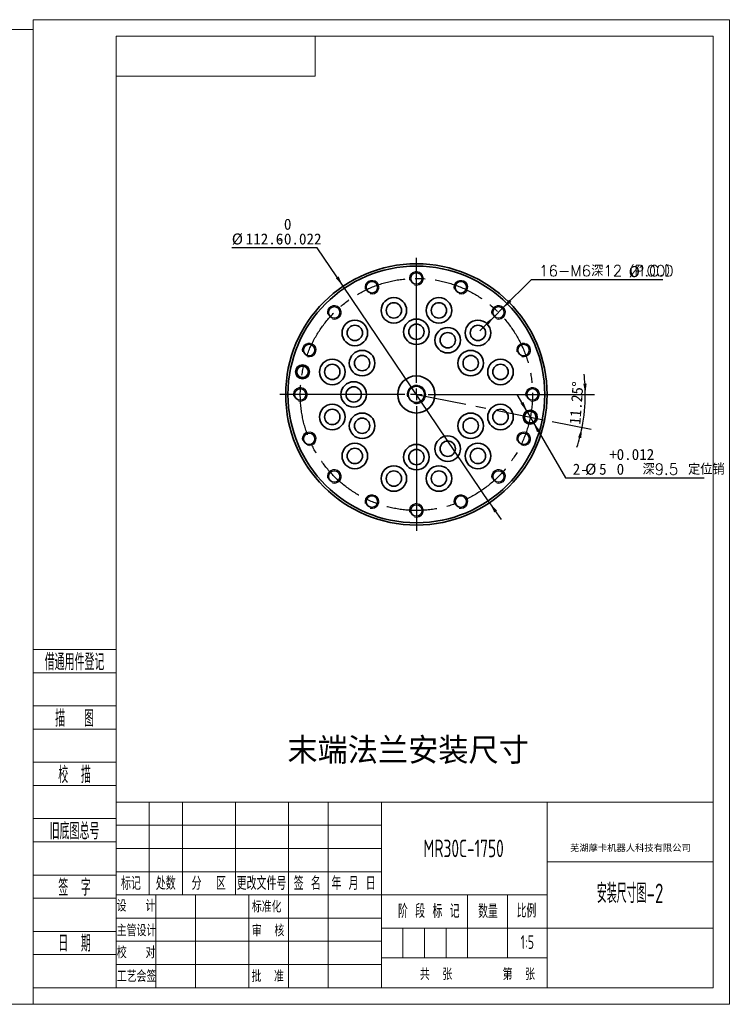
# Model space of a CAD drawing. Header units: millimetres. Extents: x 7702 to 16913, y -3294 to 4428.
# Tile 76 of 89: x 15249 to 16316, y -3294 to -1809. Entities that reach past the tile are written whole.
import ezdxf
from ezdxf.enums import TextEntityAlignment as Align

# ---------------------------------------------------------------- set-up
doc = ezdxf.new("R2010")
doc.units = ezdxf.units.MM
doc.header["$LTSCALE"] = 6
doc.linetypes.add('CENTER', pattern=[50.8, 31.75, -6.35, 6.35, -6.35])
doc.linetypes.add('CENTERX2', pattern=[20.32, 12.7, -2.54, 2.54, -2.54])
for name, color, linetype, lineweight in [('1轮廓实线层', 7, 'Continuous', 18), ('2细线层', 4, 'Continuous', 13), ('6文字层', 3, 'Continuous', 13), ('L2', 6, 'Continuous', 13), ('图框层', 7, 'Continuous', 18)]:
    doc.layers.add(name, color=color, linetype=linetype, lineweight=lineweight)
doc.layers.add('中心线层', color=1, linetype='CENTER')
doc.layers.add('标注层', color=150, linetype='Continuous')
doc.styles.add('PC_TEXTSTYLE', font='ISOCP.SHX', dxfattribs={"width": 0.707, "bigfont": 'GBCBIG.SHX'})
doc.styles.add('SLDTEXTSTYLE0', font='txt', dxfattribs={"bigfont": 'bigfont'})
doc.styles.add('SLDTEXTSTYLE1', font='txt')
doc.styles.add('仿宋体', font='txt')
doc.styles.add('标准汉字', font='gbenor.shx', dxfattribs={"bigfont": 'gbcbig.shx'})

# ---------------------------------------------------------------- blocks, each defined once
blk = doc.blocks.new('ZwmFrameMain_1_A4^_^无分区图框^_^landscape')
at = {"layer": '2细线层'}
for p, q in [((272, 205), (-25, 205)), ((272, 205), (272, -5)), ((-25, -5), (272, -5))]:
    blk.add_line(p, q, dxfattribs=at)
blk = doc.blocks.new('ZwmFrameMain_2_A4^_^无分区图框^_^portrait')
at = {"layer": '1轮廓实线层'}
for p, q in [((0, 0), (0, 287)), ((180, 287), (0, 287)), ((180, 287), (180, 0)), ((0, 0), (180, 0))]:
    blk.add_line(p, q, dxfattribs=at)
at = {"layer": '2细线层'}
for p, q in [((-25, -5), (-25, 292)), ((185, 292), (-25, 292)), ((185, 292), (185, -5)), ((-25, -5), (185, -5))]:
    blk.add_line(p, q, dxfattribs=at)
blk = doc.blocks.new('ZwmFrameMain_2_纵向标题栏')
at = {"layer": '1轮廓实线层'}
for p, q in [((-180, 56), (0, 56)), ((-180, 0), (-180, 56))]:
    blk.add_line(p, q, dxfattribs=at)
at = {"layer": '2细线层', "color": 6, "linetype": 'Continuous'}
for p, q in [((-170, 28), (-170, 56)), ((-160, 28), (-160, 56)), ((-144, 28), (-144, 56)), ((-128, 0), (-128, 56)), ((-128, 28), (-128, 56)), ((-116, 0), (-116, 56)), ((-100, 0), (-100, 56)), ((-50, 0), (-50, 56)), ((-180, 49), (-100, 49)), ((-180, 42), (-100, 42)), ((-50, 38), (0, 38)), ((-180, 35), (-100, 35)), ((-180, 28), (-50, 28)), ((-168, 0), (-168, 28)), ((-156, 0), (-156, 28)), ((-74, 9), (-74, 28)), ((-62, 9), (-62, 28)), ((-180, 21), (-100, 21)), ((-100, 18), (0, 18)), ((-93.5, 9), (-93.5, 18)), ((-87, 9), (-87, 18)), ((-80.5, 9), (-80.5, 18)), ((-180, 14), (-100, 14)), ((-100, 9), (-50, 9)), ((-180, 7), (-100, 7))]:
    blk.add_line(p, q, dxfattribs=at)
at = {"layer": 'L2', "linetype": 'Continuous'}
blk.add_line((-140, 0), (-140, 28), dxfattribs=at)
at = {"layer": '6文字层', "color": 4, "linetype": 'Continuous', "insert": (-24.91, 42.09), "char_height": 2, "width": 55.1899, "attachment_point": 5, "style": '仿宋体'}
blk.add_mtext('芜湖藦卡机器人科技有限公司', dxfattribs=at)
at = {"layer": '6文字层', "color": 6, "style": '标准汉字'}
for s, insert, char_height, width, attachment_point in [('标记', (-175.5, 31.5), 4, 11.65, 5), ('处数', (-165.01, 31.5), 4, 11.45, 5), ('分  区', (-152.04, 31.5), 4, 19.1643, 5), ('更改文件号', (-136.14, 31.5), 4, 29.3, 5), ('签 名', (-122.34, 31.5), 4, 14.8571, 5), ('年 月 日', (-108.39, 31.5), 4, 23.9643, 5), ('设   计', (-173.97, 24.73), 3.5, 20.0562, 5), ('标准化', (-134.58, 24.45), 3.5, 15.4875, 5), ('阶 段 标 记', (-94.98, 21.04), 4.118, 30.425, 7), ('数量', (-70.82, 21), 4.118, 10.0187, 7), ('比例', (-59.23, 21.15), 4.118, 9.4062, 7), ('主管设计', (-173.82, 17.28), 3.5, 20.2125, 5), ('审  核', (-134.15, 17.23), 3.5, 16.4625, 5), ('校   对', (-173.93, 10.64), 3.5, 20.3187, 5), ('工艺会签', (-173.8, 3.47), 3.5, 20.3, 5), ('批  准', (-134.27, 3.47), 3.5, 16.5937, 5), ('共  张        第  张', (-88.37, 2.32), 3.5, 60.8437, 7)]:
    blk.add_mtext(s, dxfattribs=dict(at, insert=insert, char_height=char_height, width=width, attachment_point=attachment_point))
at = {"layer": '6文字层', "color": 4, "style": 'PC_TEXTSTYLE', "flags": 8}
for tag, height, width, p, p2 in [('产品名称或材料标记', 5.29, 0.911854, (-90.89, 39.38), (-59.53, 39.38)), ('图样名称', 5.88, 2.846512, (-48.82, 25.54), (-1.18, 25.54)), ('图样代号', 5.88, 2.86875, (-48.82, 6.64), (-1.18, 6.64))]:
    blk.add_attdef(tag, text='', height=height, dxfattribs=dict(at, width=width)).set_placement(p, p2, align=Align.FIT)
at = {"layer": '6文字层', "color": 6, "style": 'PC_TEXTSTYLE', "width": 9.241641, "flags": 8}
blk.add_attdef('设计', text='', height=2.5, rotation=359.5768, dxfattribs=at).set_placement((-166.76, 23.52), (-157.52, 23.45), align=Align.FIT)
at = {"layer": '6文字层', "color": 6, "style": 'PC_TEXTSTYLE', "flags": 8}
for tag, height, width, p, p2 in [('审核', 2.5, 2.542374, (-166.6, 16.66), (-157.7, 16.66)), ('重量', 4.12, 1.685865, (-72.82, 11.88), (-63.18, 11.88)), ('比例', 4.12, 1.699352, (-60.82, 11.71), (-51.18, 11.71))]:
    blk.add_attdef(tag, text='', height=height, dxfattribs=dict(at, width=width)).set_placement(p, p2, align=Align.FIT)
blk = doc.blocks.new('ZwmFrameMain_2_图样代号')
at = {"layer": '2细线层', "linetype": 'Continuous'}
for p in [(60, 0), (0, -12)]:
    blk.add_line(p, (60, -12), dxfattribs=at)
at = {"layer": '6文字层', "style": 'PC_TEXTSTYLE', "width": 2.827942}
blk.add_attdef('图样代号', text='', height=7, rotation=180, dxfattribs=at).set_placement((58.24, -2.4), (2.35, -2.4), align=Align.FIT)
blk = doc.blocks.new('ZwmFrameMain_2_附加栏')
at = {"layer": '2细线层'}
for p, q in [((-25, 102), (0, 102)), ((-25, 95), (0, 95)), ((-25, 85), (0, 85)), ((-25, 78), (0, 78)), ((-25, 68), (0, 68)), ((-25, 61), (0, 61)), ((-25, 51), (0, 51)), ((-25, 44), (0, 44)), ((-25, 34), (0, 34)), ((-25, 27), (0, 27)), ((-25, 17), (0, 17)), ((-25, 10), (0, 10)), ((-25, 0), (0, 0))]:
    blk.add_line(p, q, dxfattribs=at)
at = {"layer": '6文字层', "color": 3, "style": 'PC_TEXTSTYLE'}
for s, width, p in [('借通用件登记', 0.667, (-12.5, 98.5)), ('描   图', 0.6667, (-12.5, 81.5)), ('校  描', 0.667, (-12.5, 64.5)), ('旧底图总号', 0.667, (-12.5, 47.5)), ('签  字', 0.667, (-12.5, 30.5)), ('日  期', 0.667, (-12.49, 13.6))]:
    blk.add_text(s, height=5, dxfattribs=dict(at, width=width)).set_placement(p, align=Align.MIDDLE)
at = {"layer": '6文字层', "style": 'PC_TEXTSTYLE'}
for tag, width, p, p2 in [('借通用件登记', 0.671328, (-23.44, 86.36), (-1.25, 86.36)), ('描图', 2.120922, (-23.44, 69.36), (-1.25, 69.36)), ('校图', 2.149976, (-23.75, 52.06), (-1.25, 52.06)), ('旧底图总号', 0.761452, (-22.84, 35.67), (-1.86, 35.67)), ('签字', 2.026939, (-23.14, 18.37), (-1.56, 18.37)), ('日期', 1.89999, (-22.84, 1.37), (-2.17, 1.37))]:
    blk.add_attdef(tag, text='', height=5, dxfattribs=dict(at, width=width)).set_placement(p, p2, align=Align.FIT)

msp = doc.modelspace()

# ---------------------------------------------------------------- linework, layer by layer
at = {"color": 7, "linetype": 'Continuous', "lineweight": 35}
for centre, radius in [((15847.13, -2374.16), 197.05), ((15847.13, -2374.16), 193.55), ((15847.13, -2199.16), 8.75), ((15780.16, -2212.48), 8.75), ((15914.1, -2212.48), 8.75), ((15723.39, -2250.42), 8.75), ((15813.16, -2247.38), 19.25), ((15813.16, -2247.38), 11.55), ((15881.1, -2247.38), 19.25), ((15881.1, -2247.38), 11.55), ((15970.88, -2250.42), 8.75), ((15754.33, -2281.35), 19.25), ((15754.33, -2281.35), 11.55), ((15847.13, -2279.66), 19.25), ((15847.13, -2279.66), 11.55), ((15939.94, -2281.35), 19.25), ((15939.94, -2281.35), 11.55), ((15894.38, -2292.32), 19.25), ((15894.38, -2292.32), 11.55), ((15685.45, -2307.19), 8.75), ((16008.81, -2307.19), 8.75), ((15765.29, -2326.91), 19.25), ((15765.29, -2326.91), 11.55), ((15928.97, -2326.91), 19.25), ((15928.97, -2326.91), 11.55), ((15675.5, -2340.02), 10.5), ((15675.5, -2340.02), 8.75), ((15720.36, -2340.19), 19.25), ((15720.36, -2340.19), 11.55), ((15973.91, -2340.19), 19.25), ((15973.91, -2340.19), 11.55), ((15847.13, -2374.16), 28), ((15752.63, -2374.16), 19.25), ((15672.13, -2374.16), 8.75), ((15752.63, -2374.16), 11.55), ((15847.13, -2374.16), 12.25), ((16022.13, -2374.16), 8.75), ((15720.36, -2408.13), 19.25), ((15973.91, -2408.13), 19.25), ((15720.36, -2408.13), 11.55), ((15765.29, -2421.41), 19.25), ((15928.97, -2421.41), 19.25), ((15973.91, -2408.13), 11.55), ((16018.77, -2408.3), 10.5), ((16018.77, -2408.3), 8.75), ((15765.29, -2421.41), 11.55), ((15928.97, -2421.41), 11.55), ((15685.45, -2441.13), 8.75), ((16008.81, -2441.13), 8.75), ((15754.33, -2466.97), 19.25), ((15847.13, -2468.66), 19.25), ((15894.38, -2456), 19.25), ((15894.38, -2456), 11.55), ((15939.94, -2466.97), 19.25), ((15754.33, -2466.97), 11.55), ((15847.13, -2468.66), 11.55), ((15939.94, -2466.97), 11.55), ((15723.39, -2497.9), 8.75), ((15813.16, -2500.94), 19.25), ((15813.16, -2500.94), 11.55), ((15881.1, -2500.94), 19.25), ((15881.1, -2500.94), 11.55), ((15970.88, -2497.9), 8.75), ((15780.16, -2535.84), 8.75), ((15914.1, -2535.84), 8.75), ((15847.13, -2549.16), 8.75)]:
    msp.add_circle(centre, radius, dxfattribs=at)
at = {"color": 7, "linetype": 'Continuous', "lineweight": 18}
for centre, radius in [((15847.13, -2199.16), 10.5), ((15780.16, -2212.48), 10.5), ((15914.1, -2212.48), 10.5), ((15723.39, -2250.42), 10.5), ((15970.88, -2250.42), 10.5), ((15685.45, -2307.19), 10.5), ((16008.81, -2307.19), 10.5), ((15847.13, -2374.16), 14), ((15672.13, -2374.16), 10.5), ((16022.13, -2374.16), 10.5), ((15685.45, -2441.13), 10.5), ((16008.81, -2441.13), 10.5), ((15723.39, -2497.9), 10.5), ((15970.88, -2497.9), 10.5), ((15780.16, -2535.84), 10.5), ((15847.13, -2549.16), 10.5), ((15914.1, -2535.84), 10.5)]:
    msp.add_arc(centre, radius, 255, 195, dxfattribs=at)
at = {"layer": '中心线层', "color": 1}
for p, q in [((15847.13, -2356.66), (15847.13, -2168.36)), ((15829.63, -2374.16), (15641.33, -2374.16)), ((15847.13, -2374.16), (15838.38, -2374.16)), ((15847.13, -2374.16), (15847.13, -2365.41)), ((15847.13, -2374.16), (15847.13, -2382.91)), ((15847.13, -2374.16), (15855.88, -2374.16)), ((15864.63, -2374.16), (16052.93, -2374.16)), ((15847.13, -2391.66), (15847.13, -2579.96))]:
    msp.add_line(p, q, dxfattribs=at)
at = {"layer": '中心线层', "linetype": 'CENTERX2'}
msp.add_line((15847.13, -2374.16), (16051.56, -2414.82), dxfattribs=at)
msp.add_circle((15847.13, -2374.16), 175, dxfattribs=at)
at = {"layer": '标注层', "color": 4}
for p, q in [((15697.44, -2152.81), (15568.9, -2152.81)), ((15736.75, -2210.93), (15697.44, -2152.81)), ((15957.52, -2537.39), (15736.75, -2210.93)), ((15977.07, -2244.24), (16020.81, -2200.6)), ((16020.81, -2200.6), (16218.62, -2200.6)), ((15964.68, -2256.59), (15942.88, -2278.35)), ((15964.68, -2256.59), (15977.07, -2244.24)), ((16014.4, -2400.72), (15999, -2374.05)), ((16052.93, -2374.16), (16115.79, -2374.16)), ((16014.4, -2400.72), (16023.15, -2415.88)), ((16023.15, -2415.88), (16071.73, -2500.03)), ((16051.56, -2414.82), (16110.63, -2426.57)), ((16071.73, -2500.03), (16281.18, -2500.03)), ((15957.52, -2537.39), (15974.77, -2562.9))]:
    msp.add_line(p, q, dxfattribs=at)
for start, end in [(0, 6.91897), (348.75, 0), (341.83103, 348.75)]:
    msp.add_arc((15847.13, -2374.16), 254.66, start, end, dxfattribs=at)
for points in [[(15736.75, -2210.93), (15729.76, -2196.22), (15725.7, -2198.97)], [(15977.07, -2244.24), (15990.2, -2234.6), (15986.74, -2231.13)], [(15964.68, -2256.59), (15951.55, -2266.23), (15955.01, -2269.7)], [(16101.79, -2374.16), (16103.73, -2357.99), (16098.83, -2358.14)], [(16014.4, -2400.72), (16008.47, -2385.55), (16004.22, -2388)], [(16023.15, -2415.88), (16029.07, -2431.05), (16033.32, -2428.6)], [(16096.9, -2423.84), (16090.87, -2438.97), (16095.65, -2440.08)], [(15957.52, -2537.39), (15964.51, -2552.1), (15968.57, -2549.35)]]:
    msp.add_solid(points, dxfattribs=at)

# ---------------------------------------------------------------- block references
at = {"layer": '图框层'}
for name, p, xscale, yscale, zscale in [('ZwmFrameMain_2_A4^_^无分区图框^_^portrait', (15394.33, -3268.96), 5, 5, 5), ('ZwmFrameMain_1_A4^_^无分区图框^_^landscape', (13365.33, -3258.96), 7, 7, 7), ('ZwmFrameMain_2_图样代号', (15394.33, -1833.96), 5, 5, 5), ('ZwmFrameMain_2_附加栏', (15394.33, -3268.96), 5, 5, 5)]:
    msp.add_blockref(name, p, dxfattribs=dict(at, xscale=xscale, yscale=yscale, zscale=zscale))
ref = msp.add_blockref('ZwmFrameMain_2_纵向标题栏', (16294.33, -3268.96), dxfattribs=dict(at, xscale=5, yscale=5, zscale=5))
ref.add_attrib('比例', '1:5', dxfattribs={"layer": '6文字层', "color": 6, "height": 20.588, "style": 'PC_TEXTSTYLE', "width": 0.707}).set_placement((16014.33, -3210.42), align=Align.CENTER)
ref.add_attrib('图样名称', '安装尺寸图-2', dxfattribs={"layer": '6文字层', "color": 4, "height": 29.412, "style": 'PC_TEXTSTYLE', "width": 0.707}).set_placement((16169.33, -3141.24), align=Align.CENTER)
ref.add_attrib('产品名称或材料标记', 'MR30C-1750', dxfattribs={"layer": '6文字层', "color": 4, "height": 26.471, "style": 'PC_TEXTSTYLE', "width": 0.707}).set_placement((15918.3, -3072.07), align=Align.CENTER)

# ---------------------------------------------------------------- texts
at = {"layer": '6文字层'}
msp.add_text('末端法兰安装尺寸', height=35, dxfattribs=at).set_placement((15834.62, -2909.35), align=Align.MIDDLE)
at = {"layer": '标注层', "color": 3, "attachment_point": 1}
for s, insert, char_height, style in [('0', (15647.44, -2109.1), 16.67, 'SLDTEXTSTYLE1'), ('%%c', (15568.9, -2131.32), 16.669, 'SLDTEXTSTYLE1'), ('0.022', (15647.44, -2131.32), 16.669, 'SLDTEXTSTYLE1'), ('-', (15636.48, -2131.32), 16.67, 'SLDTEXTSTYLE1'), ('16-M6深12（P.C.D', (16031.92, -2179.34), 16.6687, 'SLDTEXTSTYLE0'), ('%%c', (16167.12, -2180.53), 16.669, 'SLDTEXTSTYLE1'), ('100）', (16179.73, -2179.34), 16.669, 'SLDTEXTSTYLE0'), ('+', (16138.05, -2456.32), 16.67, 'SLDTEXTSTYLE1'), ('0.012', (16148.97, -2456.32), 16.669, 'SLDTEXTSTYLE1'), ('2-', (16082.84, -2478.54), 16.669, 'SLDTEXTSTYLE1'), ('%%c', (16101.58, -2478.54), 16.669, 'SLDTEXTSTYLE1'), ('5', (16122.49, -2478.54), 16.67, 'SLDTEXTSTYLE1'), ('0', (16148.97, -2478.54), 16.67, 'SLDTEXTSTYLE1'), ('深9.5 定位销', (16187.87, -2478.54), 16.669, 'SLDTEXTSTYLE0')]:
    msp.add_mtext(s, dxfattribs=dict(at, insert=insert, char_height=char_height, style=style))
at = {"layer": '标注层', "insert": (15589.81, -2131.32), "char_height": 16.6687, "attachment_point": 1, "style": 'SLDTEXTSTYLE1'}
msp.add_mtext('{\\C3;112.6}', dxfattribs=at)
at = {"layer": '标注层', "color": 3, "insert": (16077.59, -2418.87), "char_height": 16.669, "attachment_point": 1, "rotation": 85.67676, "style": 'SLDTEXTSTYLE1'}
msp.add_mtext('11.25°', dxfattribs=at)

doc.saveas('drawing.dxf')
